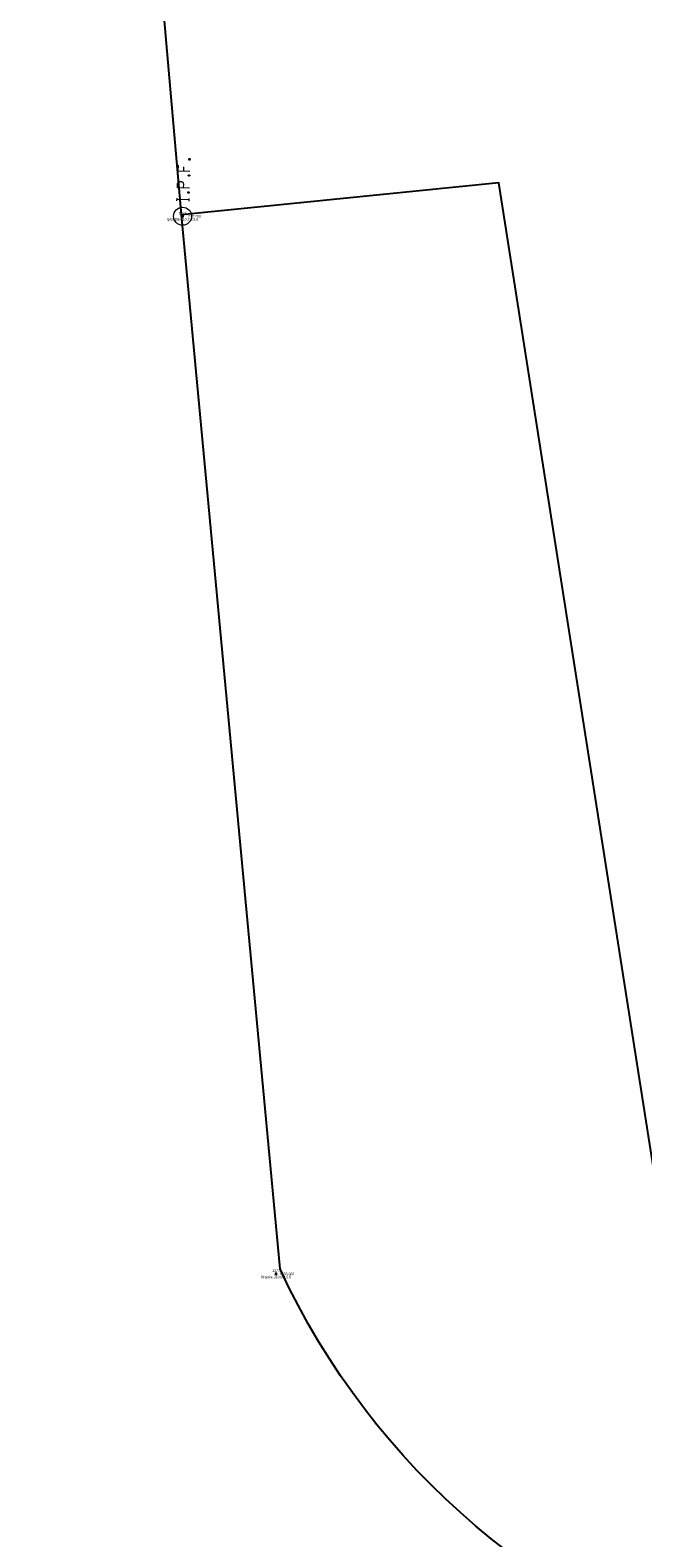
# Model space of a CAD drawing. Extents: x 2383805 to 2387584, y 226460 to 239380.
# Tile 2 of 49: x 2386716 to 2386813, y 226826 to 227066. Entities that reach past the tile are written whole.
import ezdxf
from ezdxf.enums import TextEntityAlignment as Align

# ---------------------------------------------------------------- set-up
doc = ezdxf.new("R2010")
doc.units = 0
doc.header["$LTSCALE"] = 20
doc.header["$MEASUREMENT"] = 0
doc.header["$PDSIZE"] = 2
for name, color, linetype in [('DV_X_Property_Line', 7, 'Continuous'), ('SV_X_Mon_Cells_Found', 7, 'Continuous'), ('SV_X_Shot_Marker', 2, 'Continuous'), ('SV_X_Text_Description', 7, 'Continuous'), ('SV_X_Text_Elevation', 7, 'Continuous'), ('SV_X_Text_Name', 7, 'Continuous')]:
    doc.layers.add(name, color=color, linetype=linetype)
doc.styles.add('PTXT', font='TXT')

# ---------------------------------------------------------------- blocks, each defined once
blk = doc.blocks.new('SPT9')
at = {"color": 0, "linetype": 'Continuous'}
for p, q in [((-0.5, 0), (0.5, 0)), ((0, -0.5), (0, 0.5))]:
    blk.add_line(p, q, dxfattribs=at)
blk = doc.blocks.new('IPF')
at = {"layer": 'SV_X_Mon_Cells_Found', "color": 7, "linetype": 'Continuous', "lineweight": 0, "flags": 128}
for points in [[(0.1007, 0.04), (0.1184, 0.04)], [(0.1095, -0.04), (0.1095, 0.04)], [(0.1878, -0.04), (0.1878, 0.04), (0.2143, 0.04), (0.217, 0.0394), (0.2209, 0.0381), (0.2225, 0.0368), (0.2242, 0.0356), (0.2264, 0.0324), (0.228, 0.0293), (0.2291, 0.0242), (0.2291, 0.0167), (0.2286, 0.0142), (0.2275, 0.0104), (0.2253, 0.006), (0.2231, 0.0041), (0.2214, 0.0028), (0.2187, 0.0016), (0.2143, 0.0009), (0.1878, 0.0009)], [(0.3383, 0.04), (0.3002, 0.04), (0.3002, -0.04)], [(0.3002, 0.0009), (0.3272, 0.0009)], [(0.1007, -0.04), (0.1184, -0.04)], [(0.1575, -0.0293), (0.1602, -0.0293), (0.1619, -0.0305), (0.1635, -0.0331), (0.1635, -0.0362), (0.1619, -0.0387), (0.1602, -0.04), (0.1575, -0.04), (0.1558, -0.0387), (0.1542, -0.0362), (0.1542, -0.0331), (0.1558, -0.0305), (0.1575, -0.0293)], [(0.2699, -0.0293), (0.2727, -0.0293), (0.2743, -0.0305), (0.276, -0.0331), (0.276, -0.0362), (0.2743, -0.0387), (0.2727, -0.04), (0.2699, -0.04), (0.2683, -0.0387), (0.2666, -0.0362), (0.2666, -0.0331), (0.2683, -0.0305), (0.2699, -0.0293)], [(0.3774, -0.0293), (0.3801, -0.0293), (0.3818, -0.0305), (0.3835, -0.0331), (0.3835, -0.0362), (0.3818, -0.0387), (0.3801, -0.04), (0.3774, -0.04), (0.3757, -0.0387), (0.3741, -0.0362), (0.3741, -0.0331), (0.3757, -0.0305), (0.3774, -0.0293)]]:
    blk.add_lwpolyline(points, dxfattribs=at)
at = {"layer": 'SV_X_Mon_Cells_Found', "color": 7, "linetype": 'Continuous', "lineweight": 0}
blk.add_circle((0, 0), 0.06, dxfattribs=at)

msp = doc.modelspace()

# ---------------------------------------------------------------- linework, layer by layer
at = {"layer": 'DV_X_Property_Line', "elevation": 1233.03}
msp.add_lwpolyline([(2386832.11, 226803.67), (2386818.93, 226860.16), (2386790.42, 227041.65), (2386739.87, 227036.53), (2386730.21, 227146.88), (2386716.51, 227288.54), (2386715.79, 227296.02), (2386867.05, 227310.83), (2386896.91, 227313.76), (2386896.73, 227307.12), (2386716.51, 227288.54)], dxfattribs=at)
msp.add_lwpolyline([(2386832.12, 226803.68, -0.218949), (2386755.58, 226868.78), (2386739.9, 227036.55), (2386730.25, 227146.89), (2386716.56, 227288.55), (2386896.77, 227307.12), (2386889.77, 227052.55), (2386879.51, 227051.42), (2386880.74, 227028.62), (2386882.38, 226970.34), (2386857.85, 226967.25), (2386847.07, 226887.98), (2386831.98, 226843.38), (2386824.36, 226836.9), (2386832.11, 226803.67)], format="xyb", dxfattribs=at)
at = {"layer": 'SV_X_Shot_Marker'}
for p in [(2386740.06, 227036.31, 1237.7), (2386754.95, 226867.97, 1233.36)]:
    msp.add_point(p, dxfattribs=at)

# ---------------------------------------------------------------- block references
at = {"layer": 'SV_X_Mon_Cells_Found', "xscale": 24, "yscale": 24, "zscale": 24, "rotation": 88.23333333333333}
msp.add_blockref('IPF', (2386740.06, 227036.31, 1237.7), dxfattribs=at)
at = {"layer": 'SV_X_Shot_Marker', "xscale": 0.4, "yscale": 0.4, "zscale": 0.4}
for p in [(2386740.06, 227036.31, 1237.7), (2386754.95, 226867.97, 1233.36)]:
    msp.add_blockref('SPT9', p, dxfattribs=at)

# ---------------------------------------------------------------- texts
at = {"layer": 'SV_X_Text_Description', "style": 'PTXT'}
for s, p in [('Ipf)5/8rb,310,7,4,5,6', (2386740.06, 227035.61, 1237.7)), ('Rrspike,310,9,3,5,6', (2386754.95, 226867.27, 1233.36))]:
    msp.add_text(s, height=0.4, dxfattribs=at).set_placement(p, align=Align.CENTER)
at = {"layer": 'SV_X_Text_Elevation', "style": 'PTXT'}
for s, p in [('1237.703', (2386740.66, 227036.11, 1237.7)), ('1233.360', (2386755.55, 226867.77, 1233.36))]:
    msp.add_text(s, height=0.4, dxfattribs=at).set_placement(p)
at = {"layer": 'SV_X_Text_Name', "style": 'PTXT'}
for s, p in [('1372', (2386740.06, 227036.61, 1237.7)), ('1371', (2386754.95, 226868.27, 1233.36))]:
    msp.add_text(s, height=0.4, dxfattribs=at).set_placement(p, align=Align.CENTER)

doc.saveas('drawing.dxf')
